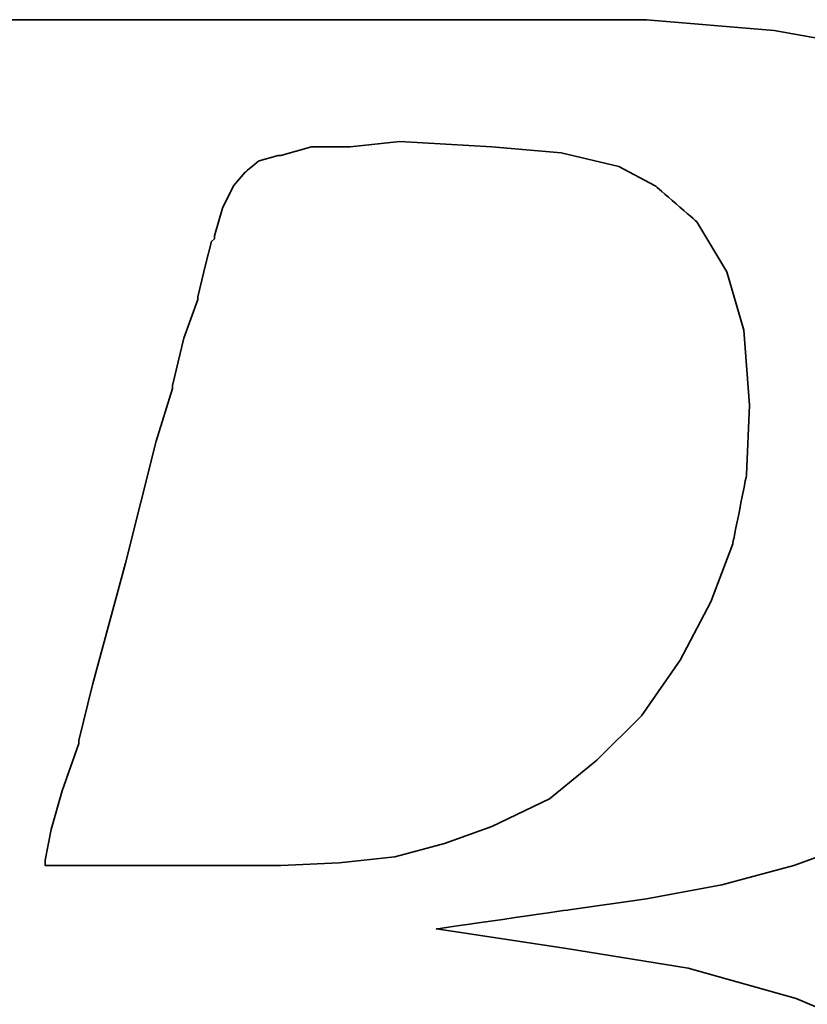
# Model space of a CAD drawing. Header units: millimetres. Extents: x 918 to 1155, y 75 to 164.
# Tile 34 of 56: x 1086.488 to 1087.35, y 97.418 to 98.496. Entities that reach past the tile are written whole.
import ezdxf

# ---------------------------------------------------------------- set-up
doc = ezdxf.new("R2010")
doc.units = ezdxf.units.MM
doc.header["$LTSCALE"] = 0.15
doc.layers.add('DIM', color=4, linetype='CONTINUOUS')
doc.layers.add('layer 1', color=7, linetype='CONTINUOUS')

# ---------------------------------------------------------------- blocks, each defined once
blk = doc.blocks.new('TBI MOTION logo(完整正式版)')
at = {"layer": 'layer 1', "color": 22, "lineweight": 35}
for points, knots in [([(-64.65375, -6.86375), (-64.65375, -6.86375), (-64.84375, -7.29625), (-64.84375, -7.29625), (-64.84375, -7.29625), (-64.84375, -7.29625), (-64.86875, -7.34375), (-64.86875, -7.34375), (-64.86875, -7.34375), (-64.86875, -7.34375), (-64.86875, -7.36875), (-64.86875, -7.36875), (-64.86875, -7.36875), (-64.86875, -7.36875), (-65.15375, -7.65375), (-65.15375, -7.65375), (-65.15375, -7.65375), (-65.15375, -7.65375), (-65.17875, -7.65375), (-65.17875, -7.65375), (-65.17875, -7.65375), (-65.17875, -7.65375), (-65.20375, -7.67875), (-65.20375, -7.67875), (-65.20375, -7.67875), (-65.20375, -7.67875), (-65.58875, -7.87125), (-65.58875, -7.87125), (-65.58875, -7.87125), (-65.58875, -7.87125), (-65.63375, -7.87125), (-65.63375, -7.87125), (-65.63375, -7.87125), (-65.63375, -7.87125), (-65.65875, -7.89375), (-65.65875, -7.89375), (-65.65875, -7.89375), (-65.65875, -7.89375), (-66.09375, -7.94375), (-66.09375, -7.94375), (-66.09375, -7.94375), (-66.09375, -7.94375), (-66.11375, -7.94375), (-66.11375, -7.94375), (-66.11375, -7.94375), (-66.11375, -7.94375), (-66.16375, -7.94375), (-66.16375, -7.94375), (-66.16375, -7.94375), (-66.16375, -7.94375), (-66.30875, -7.94375), (-66.30875, -7.94375), (-66.30875, -7.94375), (-66.30875, -7.94375), (-66.69375, -7.94375), (-66.69375, -7.94375), (-66.69375, -7.94375), (-66.69375, -7.94375), (-67.07375, -7.94375), (-67.07375, -7.94375), (-67.07375, -7.94375), (-67.07375, -7.94375), (-67.12375, -7.94375), (-67.12375, -7.94375), (-67.12375, -7.94375), (-67.12375, -7.94375), (-67.12375, -7.96625), (-67.12375, -7.96625), (-67.12375, -7.96625), (-67.12375, -7.96625), (-67.14875, -7.99125), (-67.14875, -7.99125), (-67.14875, -7.99125), (-67.14875, -7.99125), (-67.24375, -8.34875), (-67.24375, -8.34875), (-67.24375, -8.34875), (-67.24375, -8.34875), (-67.31375, -8.68625), (-67.31375, -8.68625), (-67.31375, -8.68625), (-67.31375, -8.68625), (-67.26875, -8.68625), (-67.26875, -8.68625), (-67.26875, -8.68625), (-67.26875, -8.68625), (-67.07375, -8.68625), (-67.07375, -8.68625), (-67.07375, -8.68625), (-67.07375, -8.68625), (-66.54875, -8.68625), (-66.54875, -8.68625), (-66.54875, -8.68625), (-66.54875, -8.68625), (-65.82625, -8.68625), (-65.82625, -8.68625), (-65.82625, -8.68625), (-65.82625, -8.68625), (-65.01375, -8.68625), (-65.01375, -8.68625), (-65.01375, -8.68625), (-65.01375, -8.68625), (-64.05375, -8.68625), (-64.05375, -8.68625), (-64.05375, -8.68625), (-64.05375, -8.68625), (-62.08375, -8.68625), (-62.08375, -8.68625), (-62.08375, -8.68625), (-62.08375, -8.68625), (-60.06875, -8.68625), (-60.06875, -8.68625), (-60.06875, -8.68625), (-60.06875, -8.68625), (-59.10875, -8.68625), (-59.10875, -8.68625), (-59.10875, -8.68625), (-59.10875, -8.68625), (-58.29375, -8.68625), (-58.29375, -8.68625), (-58.29375, -8.68625), (-58.29375, -8.68625), (-57.57375, -8.68625), (-57.57375, -8.68625), (-57.57375, -8.68625), (-57.57375, -8.68625), (-57.04875, -8.68625), (-57.04875, -8.68625), (-57.04875, -8.68625), (-57.04875, -8.68625), (-56.85375, -8.68625), (-56.85375, -8.68625), (-56.85375, -8.68625), (-56.85375, -8.68625), (-56.70875, -8.68625), (-56.70875, -8.68625), (-56.70875, -8.68625), (-56.70875, -8.68625), (-56.61375, -8.68625), (-56.61375, -8.68625), (-56.61375, -8.68625), (-56.61375, -8.68625), (-56.56875, -8.68625), (-56.56875, -8.68625), (-56.56875, -8.68625), (-56.56875, -8.68625), (-55.65375, -8.63875), (-55.65375, -8.63875), (-55.65375, -8.63875), (-55.65375, -8.63875), (-54.76875, -8.51875), (-54.76875, -8.51875), (-54.76875, -8.51875), (-54.76875, -8.51875), (-53.90375, -8.30375), (-53.90375, -8.30375), (-53.90375, -8.30375), (-53.90375, -8.30375), (-53.08875, -8.03875), (-53.08875, -8.03875), (-53.08875, -8.03875), (-53.08875, -8.03875), (-52.34375, -7.65375), (-52.34375, -7.65375), (-52.34375, -7.65375), (-52.34375, -7.65375), (-51.69875, -7.29625), (-51.69875, -7.29625), (-51.69875, -7.29625), (-51.69875, -7.29625), (-51.21875, -6.91125), (-51.21875, -6.91125), (-51.21875, -6.91125), (-51.21875, -6.91125), (-50.83375, -6.50375), (-50.83375, -6.50375), (-50.83375, -6.50375), (-50.83375, -6.50375), (-50.44875, -5.94875), (-50.44875, -5.94875), (-50.44875, -5.94875), (-50.44875, -5.94875), (-50.13875, -5.30375), (-50.13875, -5.30375), (-50.13875, -5.30375), (-50.13875, -5.30375), (-49.99375, -4.65375), (-49.99375, -4.65375), (-49.99375, -4.65375), (-49.99375, -4.65375), (-49.92375, -3.98375), (-49.92375, -3.98375), (-49.92375, -3.98375), (-49.92375, -3.98375), (-49.99375, -3.19374), (-49.99375, -3.19374), (-49.99375, -3.19374), (-49.99375, -3.19374), (-50.23374, -2.44874), (-50.23374, -2.44874), (-50.23374, -2.44874), (-50.23374, -2.44874), (-50.59375, -1.87374), (-50.59375, -1.87374), (-50.59375, -1.87374), (-50.59375, -1.87374), (-51.09875, -1.31874), (-51.09875, -1.31874), (-51.09875, -1.31874), (-51.09875, -1.31874), (-51.74375, -0.81875), (-51.74375, -0.81875), (-51.74375, -0.81875), (-51.74375, -0.81875), (-52.53875, -0.48125), (-52.53875, -0.48125), (-52.53875, -0.48125), (-52.53875, -0.48125), (-53.47375, -0.21875), (-53.47375, -0.21875), (-53.47375, -0.21875), (-53.47375, -0.21875), (-54.52875, -0.04874), (-54.52875, -0.04874), (-54.52875, -0.04874), (-54.52875, -0.04874), (-55.65375, 0.12125), (-55.65375, 0.12125), (-55.65375, 0.12125), (-55.65375, 0.12125), (-54.50375, 0.28624), (-54.50375, 0.28624), (-54.50375, 0.28624), (-54.50375, 0.28624), (-53.83375, 0.38124), (-53.83375, 0.38124), (-53.83375, 0.38124), (-53.83375, 0.38124), (-53.18375, 0.50125), (-53.18375, 0.50125), (-53.18375, 0.50125), (-53.18375, 0.50125), (-52.55875, 0.66874), (-52.55875, 0.66874), (-52.55875, 0.66874), (-52.55875, 0.66874), (-52.03375, 0.86124), (-52.03375, 0.86124), (-52.03375, 0.86124), (-52.03375, 0.86124), (-51.50374, 1.03124), (-51.50374, 1.03124), (-51.50374, 1.03124), (-51.50374, 1.03124), (-51.09875, 1.27125), (-51.09875, 1.27125), (-51.09875, 1.27125), (-51.09875, 1.27125), (-50.71375, 1.48624), (-50.71375, 1.48624), (-50.71375, 1.48624), (-50.71375, 1.48624), (-50.37625, 1.77625), (-50.37625, 1.77625), (-50.37625, 1.77625), (-50.37625, 1.77625), (-49.82375, 2.37625), (-49.82375, 2.37625), (-49.82375, 2.37625), (-49.82375, 2.37625), (-49.41875, 2.99625), (-49.41875, 2.99625), (-49.41875, 2.99625), (-49.41875, 2.99625), (-49.22375, 3.76625), (-49.22375, 3.76625), (-49.22375, 3.76625), (-49.22375, 3.76625), (-49.15375, 4.50874), (-49.15375, 4.50874), (-49.15375, 4.50874), (-49.15375, 4.50874), (-49.20375, 5.25125), (-49.20375, 5.25125), (-49.20375, 5.25125), (-49.20375, 5.25125), (-49.41875, 5.92625), (-49.41875, 5.92625), (-49.41875, 5.92625), (-49.41875, 5.92625), (-49.77875, 6.47625), (-49.77875, 6.47625), (-49.77875, 6.47625), (-49.77875, 6.47625), (-50.33125, 7.02624), (-50.33125, 7.02624), (-50.33125, 7.02624), (-50.33125, 7.02624), (-51.00125, 7.43625), (-51.00125, 7.43625), (-51.00125, 7.43625), (-51.00125, 7.43625), (-51.79375, 7.72625), (-51.79375, 7.72625), (-51.79375, 7.72625), (-51.79375, 7.72625), (-52.72875, 7.89124), (-52.72875, 7.89124), (-52.72875, 7.89124), (-52.72875, 7.89124), (-53.83375, 7.98625), (-53.83375, 7.98625), (-53.83375, 7.98625), (-53.83375, 7.98625), (-53.92875, 7.98625), (-53.92875, 7.98625), (-53.92875, 7.98625), (-53.92875, 7.98625), (-54.26375, 7.98625), (-54.26375, 7.98625), (-54.26375, 7.98625), (-54.26375, 7.98625), (-54.74375, 7.98625), (-54.74375, 7.98625), (-54.74375, 7.98625), (-54.74375, 7.98625), (-55.36875, 7.98625), (-55.36875, 7.98625), (-55.36875, 7.98625), (-55.36875, 7.98625), (-56.13375, 7.98625), (-56.13375, 7.98625), (-56.13375, 7.98625), (-56.13375, 7.98625), (-56.94875, 7.98625), (-56.94875, 7.98625), (-56.94875, 7.98625), (-56.94875, 7.98625), (-58.77625, 7.98625), (-58.77625, 7.98625), (-58.77625, 7.98625), (-58.77625, 7.98625), (-60.59875, 7.98625), (-60.59875, 7.98625), (-60.59875, 7.98625), (-60.59875, 7.98625), (-61.41375, 7.98625), (-61.41375, 7.98625), (-61.41375, 7.98625), (-61.41375, 7.98625), (-62.17875, 7.98625), (-62.17875, 7.98625), (-62.17875, 7.98625), (-62.17875, 7.98625), (-62.80375, 7.98625), (-62.80375, 7.98625), (-62.80375, 7.98625), (-62.80375, 7.98625), (-63.30625, 7.98625), (-63.30625, 7.98625), (-63.30625, 7.98625), (-63.30625, 7.98625), (-63.57375, 7.98625), (-63.57375, 7.98625), (-63.57375, 7.98625), (-63.57375, 7.98625), (-63.57375, 7.96375), (-63.57375, 7.96375), (-63.57375, 7.96375), (-63.57375, 7.96375), (-63.59875, 7.94125), (-63.59875, 7.94125), (-63.59875, 7.94125), (-63.59875, 7.94125), (-63.69375, 7.55625), (-63.69375, 7.55625), (-63.69375, 7.55625), (-63.69375, 7.55625), (-63.76375, 7.24624), (-63.76375, 7.24624), (-63.76375, 7.24624), (-63.76375, 7.24624), (-63.23875, 7.24624), (-63.23875, 7.24624), (-63.23875, 7.24624), (-63.23875, 7.24624), (-62.75875, 7.24624), (-62.75875, 7.24624), (-62.75875, 7.24624), (-62.75875, 7.24624), (-62.61125, 7.24624), (-62.61125, 7.24624), (-62.61125, 7.24624), (-62.61125, 7.24624), (-62.56625, 7.24624), (-62.56625, 7.24624), (-62.56625, 7.24624), (-62.56625, 7.24624), (-62.22875, 7.24624), (-62.22875, 7.24624), (-62.22875, 7.24624), (-62.22875, 7.24624), (-62.20375, 7.24624), (-62.20375, 7.24624), (-62.20375, 7.24624), (-62.20375, 7.24624), (-62.17875, 7.21875), (-62.17875, 7.21875), (-62.17875, 7.21875), (-62.17875, 7.21875), (-61.96375, 7.17125), (-61.96375, 7.17125), (-61.96375, 7.17125), (-61.96375, 7.17125), (-61.72375, 7.12624), (-61.72375, 7.12624), (-61.72375, 7.12624), (-61.72375, 7.12624), (-61.70375, 7.12624), (-61.70375, 7.12624), (-61.70375, 7.12624), (-61.70375, 7.12624), (-61.55875, 7.07624), (-61.55875, 7.07624), (-61.55875, 7.07624), (-61.55875, 7.07624), (-61.50875, 7.07624), (-61.50875, 7.07624), (-61.50875, 7.07624), (-61.50875, 7.07624), (-61.48375, 7.02624), (-61.48375, 7.02624), (-61.48375, 7.02624), (-61.48375, 7.02624), (-61.31875, 6.83375), (-61.31875, 6.83375), (-61.31875, 6.83375), (-61.31875, 6.83375), (-61.29375, 6.81125), (-61.29375, 6.81125), (-61.29375, 6.81125), (-61.29375, 6.81125), (-61.29375, 6.78625), (-61.29375, 6.78625), (-61.29375, 6.78625), (-61.29375, 6.78625), (-61.19875, 6.50124), (-61.19875, 6.50124), (-61.19875, 6.50124), (-61.19875, 6.50124), (-61.17375, 6.45124), (-61.17375, 6.45124), (-61.17375, 6.45124), (-61.17375, 6.45124), (-61.19875, 6.40625), (-61.19875, 6.40625), (-61.19875, 6.40625), (-61.19875, 6.40625), (-61.26875, 5.99624), (-61.26875, 5.99624), (-61.26875, 5.99624), (-61.26875, 5.99624), (-61.26875, 5.85125), (-61.26875, 5.85125), (-61.26875, 5.85125), (-61.26875, 5.85125), (-61.26875, 5.82625), (-61.26875, 5.82625), (-61.26875, 5.82625), (-61.26875, 5.82625), (-61.29375, 5.80625), (-61.29375, 5.80625), (-61.29375, 5.80625), (-61.29375, 5.80625), (-61.34125, 5.66125), (-61.34125, 5.66125), (-61.34125, 5.66125), (-61.34125, 5.66125), (-61.41375, 5.44625), (-61.41375, 5.44625), (-61.41375, 5.44625), (-61.41375, 5.44625), (-61.48375, 5.15625), (-61.48375, 5.15625), (-61.48375, 5.15625), (-61.48375, 5.15625), (-61.58375, 4.82124), (-61.58375, 4.82124), (-61.58375, 4.82124), (-61.58375, 4.82124), (-61.79875, 4.00375), (-61.79875, 4.00375), (-61.79875, 4.00375), (-61.79875, 4.00375), (-62.05875, 2.99625), (-62.05875, 2.99625), (-62.05875, 2.99625), (-62.05875, 2.99625), (-62.34875, 1.91625), (-62.34875, 1.91625), (-62.34875, 1.91625), (-62.34875, 1.91625), (-62.97375, -0.41124), (-62.97375, -0.41124), (-62.97375, -0.41124), (-62.97375, -0.41124), (-63.59875, -2.75875), (-63.59875, -2.75875), (-63.59875, -2.75875), (-63.59875, -2.75875), (-63.88375, -3.86374), (-63.88375, -3.86374), (-63.88375, -3.86374), (-63.88375, -3.86374), (-64.14875, -4.82374), (-64.14875, -4.82374), (-64.14875, -4.82374), (-64.14875, -4.82374), (-64.36375, -5.64125), (-64.36375, -5.64125), (-64.36375, -5.64125), (-64.36375, -5.64125), (-64.43625, -5.97625), (-64.43625, -5.97625), (-64.43625, -5.97625), (-64.43625, -5.97625), (-64.50875, -6.28625), (-64.50875, -6.28625), (-64.50875, -6.28625), (-64.50875, -6.28625), (-64.50875, -6.30875), (-64.50875, -6.30875), (-64.50875, -6.30875), (-64.50875, -6.30875), (-64.57875, -6.50375), (-64.57875, -6.50375), (-64.57875, -6.50375), (-64.57875, -6.50375), (-64.62875, -6.69625), (-64.62875, -6.69625), (-64.62875, -6.69625), (-64.62875, -6.69625), (-64.62875, -6.76875), (-64.62875, -6.76875), (-64.62875, -6.76875), (-64.62875, -6.76875), (-64.62875, -6.81375), (-64.62875, -6.81375), (-64.62875, -6.81375), (-64.62875, -6.81375), (-64.62875, -6.83875), (-64.62875, -6.83875), (-64.62875, -6.83875), (-64.62875, -6.83875), (-64.65375, -6.86375), (-64.65375, -6.86375)], [0, 0, 0, 0, 0.0071942, 0.0071942, 0.0071942, 0.0071943, 0.0143885, 0.0143885, 0.0143885, 0.0143885, 0.0215827, 0.0215827, 0.0215827, 0.0215827, 0.028777, 0.028777, 0.028777, 0.028777, 0.0359712, 0.0359712, 0.0359712, 0.0359712, 0.0431655, 0.0431655, 0.0431655, 0.0431655, 0.0503597, 0.0503597, 0.0503597, 0.0503597, 0.057554, 0.057554, 0.057554, 0.057554, 0.0647482, 0.0647482, 0.0647482, 0.0647482, 0.0719424, 0.0719424, 0.0719424, 0.0719425, 0.0791367, 0.0791367, 0.0791367, 0.0791367, 0.0863309, 0.0863309, 0.0863309, 0.0863309, 0.0935252, 0.0935252, 0.0935252, 0.0935252, 0.1007194, 0.1007194, 0.1007194, 0.1007194, 0.1079137, 0.1079137, 0.1079137, 0.1079137, 0.1151079, 0.1151079, 0.1151079, 0.1151079, 0.1223022, 0.1223022, 0.1223022, 0.1223022, 0.1294964, 0.1294964, 0.1294964, 0.1294964, 0.1366906, 0.1366906, 0.1366906, 0.1366907, 0.1438849, 0.1438849, 0.1438849, 0.1438849, 0.1510791, 0.1510791, 0.1510791, 0.1510791, 0.1582734, 0.1582734, 0.1582734, 0.1582734, 0.1654676, 0.1654676, 0.1654676, 0.1654676, 0.1726619, 0.1726619, 0.1726619, 0.1726619, 0.1798561, 0.1798561, 0.1798561, 0.1798561, 0.1870504, 0.1870504, 0.1870504, 0.1870504, 0.1942446, 0.1942446, 0.1942446, 0.1942446, 0.2014388, 0.2014388, 0.2014388, 0.2014389, 0.2086331, 0.2086331, 0.2086331, 0.2086331, 0.2158273, 0.2158273, 0.2158273, 0.2158273, 0.2230216, 0.2230216, 0.2230216, 0.2230216, 0.2302158, 0.2302158, 0.2302158, 0.2302158, 0.2374101, 0.2374101, 0.2374101, 0.2374101, 0.2446043, 0.2446043, 0.2446043, 0.2446043, 0.2517986, 0.2517986, 0.2517986, 0.2517986, 0.2589928, 0.2589928, 0.2589928, 0.2589928, 0.2661871, 0.2661871, 0.2661871, 0.2661871, 0.2733813, 0.2733813, 0.2733813, 0.2733813, 0.2805755, 0.2805755, 0.2805755, 0.2805755, 0.2877698, 0.2877698, 0.2877698, 0.2877698, 0.294964, 0.294964, 0.294964, 0.294964, 0.3021583, 0.3021583, 0.3021583, 0.3021583, 0.3093525, 0.3093525, 0.3093525, 0.3093525, 0.3165468, 0.3165468, 0.3165468, 0.3165468, 0.323741, 0.323741, 0.323741, 0.323741, 0.3309353, 0.3309353, 0.3309353, 0.3309353, 0.3381295, 0.3381295, 0.3381295, 0.3381295, 0.3453237, 0.3453237, 0.3453237, 0.3453238, 0.352518, 0.352518, 0.352518, 0.352518, 0.3597122, 0.3597122, 0.3597122, 0.3597122, 0.3669065, 0.3669065, 0.3669065, 0.3669065, 0.3741007, 0.3741007, 0.3741007, 0.3741007, 0.381295, 0.381295, 0.381295, 0.381295, 0.3884892, 0.3884892, 0.3884892, 0.3884892, 0.3956835, 0.3956835, 0.3956835, 0.3956835, 0.4028777, 0.4028777, 0.4028777, 0.4028777, 0.4100719, 0.4100719, 0.4100719, 0.410072, 0.4172662, 0.4172662, 0.4172662, 0.4172662, 0.4244604, 0.4244604, 0.4244604, 0.4244604, 0.4316547, 0.4316547, 0.4316547, 0.4316547, 0.4388489, 0.4388489, 0.4388489, 0.4388489, 0.4460432, 0.4460432, 0.4460432, 0.4460432, 0.4532374, 0.4532374, 0.4532374, 0.4532374, 0.4604317, 0.4604317, 0.4604317, 0.4604317, 0.4676259, 0.4676259, 0.4676259, 0.4676259, 0.4748201, 0.4748201, 0.4748201, 0.4748202, 0.4820144, 0.4820144, 0.4820144, 0.4820144, 0.4892086, 0.4892086, 0.4892086, 0.4892086, 0.4964029, 0.4964029, 0.4964029, 0.4964029, 0.5035971, 0.5035971, 0.5035971, 0.5035971, 0.5107914, 0.5107914, 0.5107914, 0.5107914, 0.5179856, 0.5179856, 0.5179856, 0.5179856, 0.5251799, 0.5251799, 0.5251799, 0.5251799, 0.5323741, 0.5323741, 0.5323741, 0.5323741, 0.5395683, 0.5395683, 0.5395683, 0.5395684, 0.5467626, 0.5467626, 0.5467626, 0.5467626, 0.5539568, 0.5539568, 0.5539568, 0.5539568, 0.5611511, 0.5611511, 0.5611511, 0.5611511, 0.5683453, 0.5683453, 0.5683453, 0.5683453, 0.5755396, 0.5755396, 0.5755396, 0.5755396, 0.5827338, 0.5827338, 0.5827338, 0.5827338, 0.5899281, 0.5899281, 0.5899281, 0.5899281, 0.5971223, 0.5971223, 0.5971223, 0.5971223, 0.6043165, 0.6043165, 0.6043165, 0.6043166, 0.6115108, 0.6115108, 0.6115108, 0.6115108, 0.618705, 0.618705, 0.618705, 0.618705, 0.6258993, 0.6258993, 0.6258993, 0.6258993, 0.6330935, 0.6330935, 0.6330935, 0.6330935, 0.6402878, 0.6402878, 0.6402878, 0.6402878, 0.647482, 0.647482, 0.647482, 0.647482, 0.6546763, 0.6546763, 0.6546763, 0.6546763, 0.6618705, 0.6618705, 0.6618705, 0.6618705, 0.6690647, 0.6690647, 0.6690647, 0.6690648, 0.676259, 0.676259, 0.676259, 0.676259, 0.6834532, 0.6834532, 0.6834532, 0.6834532, 0.6906475, 0.6906475, 0.6906475, 0.6906475, 0.6978417, 0.6978417, 0.6978417, 0.6978417, 0.705036, 0.705036, 0.705036, 0.705036, 0.7122302, 0.7122302, 0.7122302, 0.7122302, 0.7194245, 0.7194245, 0.7194245, 0.7194245, 0.7266187, 0.7266187, 0.7266187, 0.7266187, 0.7338129, 0.7338129, 0.7338129, 0.733813, 0.7410072, 0.7410072, 0.7410072, 0.7410072, 0.7482014, 0.7482014, 0.7482014, 0.7482014, 0.7553957, 0.7553957, 0.7553957, 0.7553957, 0.7625899, 0.7625899, 0.7625899, 0.7625899, 0.7697842, 0.7697842, 0.7697842, 0.7697842, 0.7769784, 0.7769784, 0.7769784, 0.7769784, 0.7841727, 0.7841727, 0.7841727, 0.7841727, 0.7913669, 0.7913669, 0.7913669, 0.7913669, 0.7985612, 0.7985612, 0.7985612, 0.7985612, 0.8057554, 0.8057554, 0.8057554, 0.8057554, 0.8129496, 0.8129496, 0.8129496, 0.8129497, 0.8201439, 0.8201439, 0.8201439, 0.8201439, 0.8273381, 0.8273381, 0.8273381, 0.8273381, 0.8345324, 0.8345324, 0.8345324, 0.8345324, 0.8417266, 0.8417266, 0.8417266, 0.8417266, 0.8489209, 0.8489209, 0.8489209, 0.8489209, 0.8561151, 0.8561151, 0.8561151, 0.8561151, 0.8633094, 0.8633094, 0.8633094, 0.8633094, 0.8705036, 0.8705036, 0.8705036, 0.8705036, 0.8776978, 0.8776978, 0.8776978, 0.8776979, 0.8848921, 0.8848921, 0.8848921, 0.8848921, 0.8920863, 0.8920863, 0.8920863, 0.8920863, 0.8992806, 0.8992806, 0.8992806, 0.8992806, 0.9064748, 0.9064748, 0.9064748, 0.9064748, 0.9136691, 0.9136691, 0.9136691, 0.9136691, 0.9208633, 0.9208633, 0.9208633, 0.9208633, 0.9280576, 0.9280576, 0.9280576, 0.9280576, 0.9352518, 0.9352518, 0.9352518, 0.9352518, 0.942446, 0.942446, 0.942446, 0.9424461, 0.9496403, 0.9496403, 0.9496403, 0.9496403, 0.9568345, 0.9568345, 0.9568345, 0.9568345, 0.9640288, 0.9640288, 0.9640288, 0.9640288, 0.971223, 0.971223, 0.971223, 0.971223, 0.9784173, 0.9784173, 0.9784173, 0.9784173, 0.9856115, 0.9856115, 0.9856115, 0.9856115, 0.9928058, 0.9928058, 0.9928058, 0.9928058, 1, 1, 1, 1]), ([(-57.50375, 6.35625), (-57.50375, 6.35625), (-57.57375, 6.11625), (-57.57375, 6.11625), (-57.57375, 6.11625), (-57.57375, 6.11625), (-57.57375, 6.09125), (-57.57375, 6.09125), (-57.57375, 6.09125), (-57.57375, 6.09125), (-57.59875, 6.06625), (-57.59875, 6.06625), (-57.59875, 6.06625), (-57.59875, 6.06625), (-57.64875, 5.87625), (-57.64875, 5.87625), (-57.64875, 5.87625), (-57.64875, 5.87625), (-57.71875, 5.58875), (-57.71875, 5.58875), (-57.71875, 5.58875), (-57.71875, 5.58875), (-57.71875, 5.56625), (-57.71875, 5.56625), (-57.71875, 5.56625), (-57.71875, 5.56625), (-57.83875, 5.23125), (-57.83875, 5.23125), (-57.83875, 5.23125), (-57.83875, 5.23125), (-57.93625, 4.82124), (-57.93625, 4.82124), (-57.93625, 4.82124), (-57.93625, 4.82124), (-57.93625, 4.79624), (-57.93625, 4.79624), (-57.93625, 4.79624), (-57.93625, 4.79624), (-58.07875, 4.34125), (-58.07875, 4.34125), (-58.07875, 4.34125), (-58.07875, 4.34125), (-58.34375, 3.28625), (-58.34375, 3.28625), (-58.34375, 3.28625), (-58.34375, 3.28625), (-58.62875, 2.23124), (-58.62875, 2.23124), (-58.62875, 2.23124), (-58.62875, 2.23124), (-58.74875, 1.75125), (-58.74875, 1.75125), (-58.74875, 1.75125), (-58.74875, 1.75125), (-58.74875, 1.72625), (-58.74875, 1.72625), (-58.74875, 1.72625), (-58.74875, 1.72625), (-58.89375, 1.31625), (-58.89375, 1.31625), (-58.89375, 1.31625), (-58.89375, 1.31625), (-58.98875, 0.98124), (-58.98875, 0.98124), (-58.98875, 0.98124), (-58.98875, 0.98124), (-59.03875, 0.71625), (-59.03875, 0.71625), (-59.03875, 0.71625), (-59.03875, 0.71625), (-59.03875, 0.66874), (-59.03875, 0.66874), (-59.03875, 0.66874), (-59.03875, 0.66874), (-58.91875, 0.66874), (-58.91875, 0.66874), (-58.91875, 0.66874), (-58.91875, 0.66874), (-58.53375, 0.66874), (-58.53375, 0.66874), (-58.53375, 0.66874), (-58.53375, 0.66874), (-58.10375, 0.66874), (-58.10375, 0.66874), (-58.10375, 0.66874), (-58.10375, 0.66874), (-57.66875, 0.66874), (-57.66875, 0.66874), (-57.66875, 0.66874), (-57.66875, 0.66874), (-57.33375, 0.66874), (-57.33375, 0.66874), (-57.33375, 0.66874), (-57.33375, 0.66874), (-57.09375, 0.66874), (-57.09375, 0.66874), (-57.09375, 0.66874), (-57.09375, 0.66874), (-56.99875, 0.66874), (-56.99875, 0.66874), (-56.99875, 0.66874), (-56.99875, 0.66874), (-56.49375, 0.69374), (-56.49375, 0.69374), (-56.49375, 0.69374), (-56.49375, 0.69374), (-56.01375, 0.74374), (-56.01375, 0.74374), (-56.01375, 0.74374), (-56.01375, 0.74374), (-55.58375, 0.86124), (-55.58375, 0.86124), (-55.58375, 0.86124), (-55.58375, 0.86124), (-55.17375, 1.00624), (-55.17375, 1.00624), (-55.17375, 1.00624), (-55.17375, 1.00624), (-54.67375, 1.24625), (-54.67375, 1.24625), (-54.67375, 1.24625), (-54.67375, 1.24625), (-54.26375, 1.58124), (-54.26375, 1.58124), (-54.26375, 1.58124), (-54.26375, 1.58124), (-53.87875, 1.96374), (-53.87875, 1.96374), (-53.87875, 1.96374), (-53.87875, 1.96374), (-53.54375, 2.44625), (-53.54375, 2.44625), (-53.54375, 2.44625), (-53.54375, 2.44625), (-53.27875, 2.95125), (-53.27875, 2.95125), (-53.27875, 2.95125), (-53.27875, 2.95125), (-53.08875, 3.45124), (-53.08875, 3.45124), (-53.08875, 3.45124), (-53.08875, 3.45124), (-52.96875, 4.05124), (-52.96875, 4.05124), (-52.96875, 4.05124), (-52.96875, 4.05124), (-52.94375, 4.65125), (-52.94375, 4.65125), (-52.94375, 4.65125), (-52.94375, 4.65125), (-52.99375, 5.30125), (-52.99375, 5.30125), (-52.99375, 5.30125), (-52.99375, 5.30125), (-53.13875, 5.80625), (-53.13875, 5.80625), (-53.13875, 5.80625), (-53.13875, 5.80625), (-53.39875, 6.23625), (-53.39875, 6.23625), (-53.39875, 6.23625), (-53.39875, 6.23625), (-53.75875, 6.54875), (-53.75875, 6.54875), (-53.75875, 6.54875), (-53.75875, 6.54875), (-54.07375, 6.71625), (-54.07375, 6.71625), (-54.07375, 6.71625), (-54.07375, 6.71625), (-54.57375, 6.83375), (-54.57375, 6.83375), (-54.57375, 6.83375), (-54.57375, 6.83375), (-55.17375, 6.88625), (-55.17375, 6.88625), (-55.17375, 6.88625), (-55.17375, 6.88625), (-55.96875, 6.93125), (-55.96875, 6.93125), (-55.96875, 6.93125), (-55.96875, 6.93125), (-56.39875, 6.88625), (-56.39875, 6.88625), (-56.39875, 6.88625), (-56.39875, 6.88625), (-56.42125, 6.88625), (-56.42125, 6.88625), (-56.42125, 6.88625), (-56.42125, 6.88625), (-56.73375, 6.88625), (-56.73375, 6.88625), (-56.73375, 6.88625), (-56.73375, 6.88625), (-56.99875, 6.81125), (-56.99875, 6.81125), (-56.99875, 6.81125), (-56.99875, 6.81125), (-57.02375, 6.81125), (-57.02375, 6.81125), (-57.02375, 6.81125), (-57.02375, 6.81125), (-57.18875, 6.76625), (-57.18875, 6.76625), (-57.18875, 6.76625), (-57.18875, 6.76625), (-57.30875, 6.66625), (-57.30875, 6.66625), (-57.30875, 6.66625), (-57.30875, 6.66625), (-57.40875, 6.54875), (-57.40875, 6.54875), (-57.40875, 6.54875), (-57.40875, 6.54875), (-57.50375, 6.35625), (-57.50375, 6.35625)], [0, 0, 0, 0, 0.0185185, 0.0185185, 0.0185185, 0.0185185, 0.037037, 0.037037, 0.037037, 0.037037, 0.0555556, 0.0555556, 0.0555556, 0.0555556, 0.0740741, 0.0740741, 0.0740741, 0.0740741, 0.0925926, 0.0925926, 0.0925926, 0.0925926, 0.1111111, 0.1111111, 0.1111111, 0.1111111, 0.1296296, 0.1296296, 0.1296296, 0.1296296, 0.1481481, 0.1481481, 0.1481481, 0.1481482, 0.1666667, 0.1666667, 0.1666667, 0.1666667, 0.1851852, 0.1851852, 0.1851852, 0.1851852, 0.2037037, 0.2037037, 0.2037037, 0.2037037, 0.2222222, 0.2222222, 0.2222222, 0.2222222, 0.2407407, 0.2407407, 0.2407407, 0.2407408, 0.2592593, 0.2592593, 0.2592593, 0.2592593, 0.2777778, 0.2777778, 0.2777778, 0.2777778, 0.2962963, 0.2962963, 0.2962963, 0.2962963, 0.3148148, 0.3148148, 0.3148148, 0.3148148, 0.3333333, 0.3333333, 0.3333333, 0.3333333, 0.3518519, 0.3518519, 0.3518519, 0.3518519, 0.3703704, 0.3703704, 0.3703704, 0.3703704, 0.3888889, 0.3888889, 0.3888889, 0.3888889, 0.4074074, 0.4074074, 0.4074074, 0.4074074, 0.4259259, 0.4259259, 0.4259259, 0.4259259, 0.4444444, 0.4444444, 0.4444444, 0.4444445, 0.462963, 0.462963, 0.462963, 0.462963, 0.4814815, 0.4814815, 0.4814815, 0.4814815, 0.5, 0.5, 0.5, 0.5, 0.5185185, 0.5185185, 0.5185185, 0.5185185, 0.537037, 0.537037, 0.537037, 0.537037, 0.5555556, 0.5555556, 0.5555556, 0.5555556, 0.5740741, 0.5740741, 0.5740741, 0.5740741, 0.5925926, 0.5925926, 0.5925926, 0.5925926, 0.6111111, 0.6111111, 0.6111111, 0.6111111, 0.6296296, 0.6296296, 0.6296296, 0.6296296, 0.6481481, 0.6481481, 0.6481481, 0.6481482, 0.6666667, 0.6666667, 0.6666667, 0.6666667, 0.6851852, 0.6851852, 0.6851852, 0.6851852, 0.7037037, 0.7037037, 0.7037037, 0.7037037, 0.7222222, 0.7222222, 0.7222222, 0.7222222, 0.7407407, 0.7407407, 0.7407407, 0.7407408, 0.7592593, 0.7592593, 0.7592593, 0.7592593, 0.7777778, 0.7777778, 0.7777778, 0.7777778, 0.7962963, 0.7962963, 0.7962963, 0.7962963, 0.8148148, 0.8148148, 0.8148148, 0.8148148, 0.8333333, 0.8333333, 0.8333333, 0.8333333, 0.8518519, 0.8518519, 0.8518519, 0.8518519, 0.8703704, 0.8703704, 0.8703704, 0.8703704, 0.8888889, 0.8888889, 0.8888889, 0.8888889, 0.9074074, 0.9074074, 0.9074074, 0.9074074, 0.9259259, 0.9259259, 0.9259259, 0.9259259, 0.9444444, 0.9444444, 0.9444444, 0.9444445, 0.962963, 0.962963, 0.962963, 0.962963, 0.9814815, 0.9814815, 0.9814815, 0.9814815, 1, 1, 1, 1])]:
    blk.add_open_spline(points, degree=3, knots=knots, dxfattribs=at)

msp = doc.modelspace()

# ---------------------------------------------------------------- block references
at = {"layer": 'DIM', "color": 7, "xscale": 0.1265115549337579, "yscale": 0.1265115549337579, "zscale": 0.1265115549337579}
msp.add_blockref('TBI MOTION logo(完整正式版)', (1093.9846, 97.4856), dxfattribs=at)

doc.saveas('drawing.dxf')
